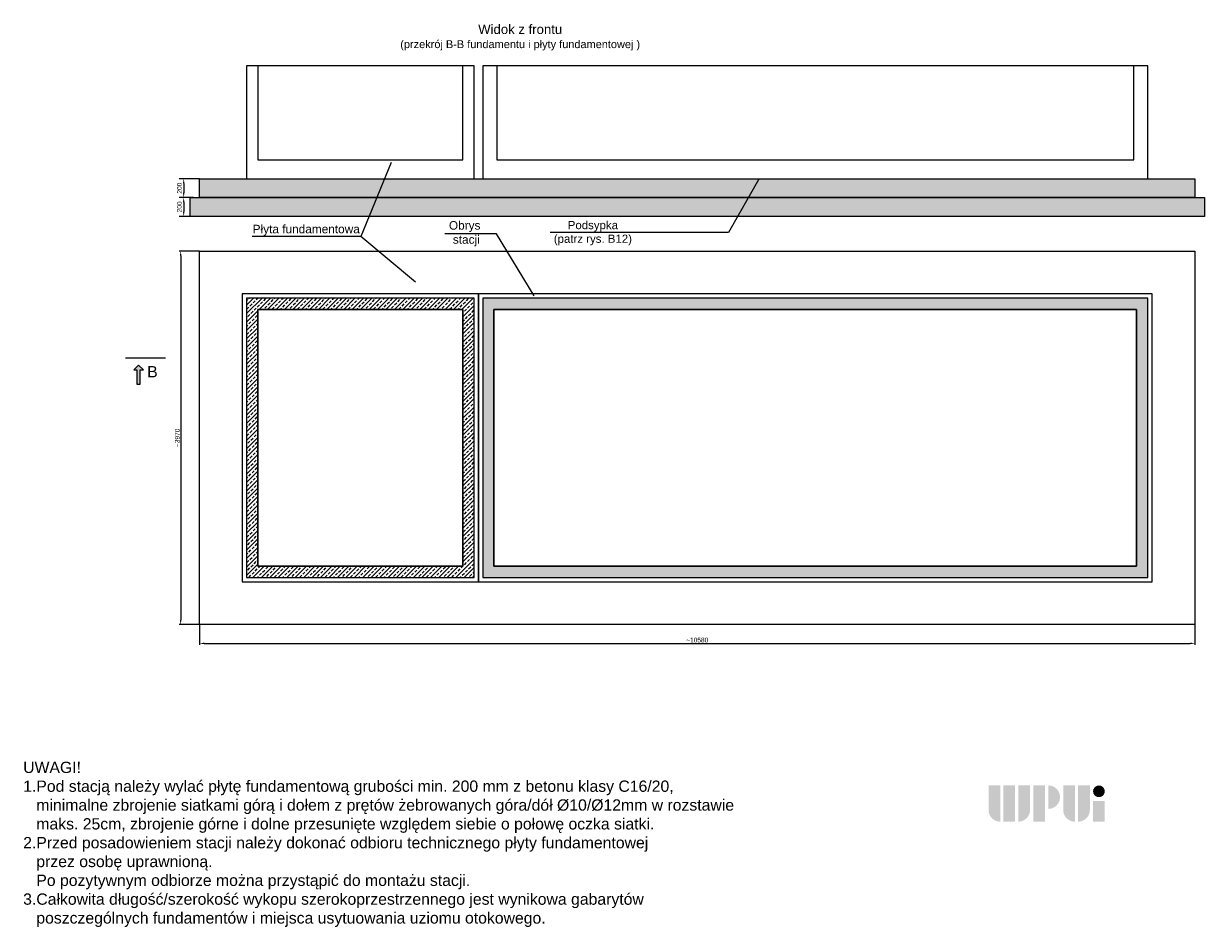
# Model space of a CAD drawing. Header units: millimetres. Extents: x 11359 to 209982, y 9392 to 44475.
# Tile 31 of 32: x 179479 to 192028, y 30029 to 39636. Entities that reach past the tile are written whole.
import ezdxf

# ---------------------------------------------------------------- set-up
doc = ezdxf.new("R2010")
doc.units = ezdxf.units.MM
doc.linetypes.add('DASHED2', pattern=[0.375, 0.25, -0.125])
for name, color, linetype in [('Aparatura', 7, 'Continuous'), ('Obudowa', 7, 'Continuous'), ('OKAPNIK_903_WA2-', 7, 'Continuous'), ('Tabelka', 7, 'Continuous'), ('Warstwa 1', 7, 'Continuous'), ('Wymiar do druku', 251, 'Continuous')]:
    doc.layers.add(name, color=color, linetype=linetype)
doc.styles.add('Arial', font='arial.ttf')
doc.styles.add('Arial h-50', font='arial.ttf', dxfattribs={"height": 50})
doc.styles.get("Standard").update_dxf_attribs({"font": 'arial.ttf'})
doc.dimstyles.new('Manfred', dxfattribs={"dimtxt": 70, "dimasz": 90, "dimexe": 50, "dimexo": 0, "dimgap": 20, "dimtad": 1, "dimtoh": 1, "dimdec": 0, "dimzin": 0, "dimdsep": 46, "dimtxsty": 'Standard', "dimcen": 0.09, "dimclrd": 256, "dimclre": 256, "dimclrt": 256, "dimadec": 0, "dimazin": 0, "dimtfac": 1, "dimtdec": 4, "dimtofl": 0, "dimtmove": 0, "dimatfit": 3, "dimfxl": 1, "dimtolj": 1, "dimtzin": 0, "dimarcsym": 0})
doc.dimstyles.new('Mój', dxfattribs={"dimtxt": 50, "dimasz": 50, "dimexe": 15, "dimexo": 0, "dimgap": 10, "dimtad": 1, "dimdec": 0, "dimdsep": 46, "dimtxsty": 'Arial h-50', "dimcen": -75, "dimclrd": 251, "dimclre": 251, "dimclrt": 1, "dimadec": 0, "dimazin": 0, "dimtfac": 1, "dimtdec": 0, "dimtmove": 0, "dimatfit": 3, "dimfxl": 1, "dimtfillclr": 1, "dimtzin": 0, "dimlwd": 9, "dimlwe": 9, "dimarcsym": 0})

# ---------------------------------------------------------------- blocks, each defined once
blk = doc.blocks.new('*D215')
at = {"layer": 'Defpoints', "color": 0, "transparency": 16777216}
for p in [(181347.9245200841, 37987.10221264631), (181180.676704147, 37787.10221264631), (181283.6779602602, 37787.10221264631)]:
    blk.add_point(p, dxfattribs=at)
at = {"layer": 'Wymiar do druku', "lineweight": -2, "transparency": 16777216}
for p, q in [((181347.9245200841, 37987.10221264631), (181130.676704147, 37987.10221264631)), ((181180.676704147, 37937.10221264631), (181180.676704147, 37837.10221264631)), ((181283.6779602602, 37787.10221264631), (181130.676704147, 37787.10221264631))]:
    blk.add_line(p, q, dxfattribs=at)
at = {"layer": 'Wymiar do druku', "transparency": 16777216}
for points in [[(181172.3433708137, 37937.10221264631), (181189.0100374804, 37937.10221264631), (181180.676704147, 37987.10221264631)], [(181172.3433708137, 37837.10221264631), (181189.0100374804, 37837.10221264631), (181180.676704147, 37787.10221264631)]]:
    blk.add_solid(points, dxfattribs=at)
at = {"layer": 'Wymiar do druku', "color": 1, "transparency": 16777216, "insert": (181135.1480547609, 37887.10221264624), "char_height": 50, "attachment_point": 5, "rotation": 90}
blk.add_mtext('\\A1;200', dxfattribs=at)
blk = doc.blocks.new('*D216')
at = {"layer": 'Defpoints', "color": 0, "transparency": 16777216}
for p in [(181283.6779602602, 37787.10221264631), (181180.676704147, 37587.10221264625), (181283.6779602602, 37587.10221264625)]:
    blk.add_point(p, dxfattribs=at)
at = {"layer": 'Wymiar do druku', "lineweight": -2, "transparency": 16777216}
for p, q in [((181283.6779602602, 37787.10221264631), (181130.676704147, 37787.10221264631)), ((181180.676704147, 37737.10221264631), (181180.676704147, 37637.10221264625)), ((181283.6779602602, 37587.10221264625), (181130.676704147, 37587.10221264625))]:
    blk.add_line(p, q, dxfattribs=at)
at = {"layer": 'Wymiar do druku', "transparency": 16777216}
for points in [[(181172.3433708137, 37737.10221264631), (181189.0100374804, 37737.10221264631), (181180.676704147, 37787.10221264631)], [(181172.3433708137, 37637.10221264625), (181189.0100374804, 37637.10221264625), (181180.676704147, 37587.10221264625)]]:
    blk.add_solid(points, dxfattribs=at)
at = {"layer": 'Wymiar do druku', "color": 1, "transparency": 16777216, "insert": (181135.1480547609, 37687.10221264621), "char_height": 50, "attachment_point": 5, "rotation": 90}
blk.add_mtext('\\A1;200', dxfattribs=at)
blk = doc.blocks.new('*U214')
h = blk.add_hatch(color=5)
h.set_gradient(color1=(0, 0, 255), rotation=180, tint=1)
h.paths.add_polyline_path([(3.5e-15, -2.8e-15), (-6.350000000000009, -6.349999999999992), (-6.350000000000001, -2.159000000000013), (-25.4, -2.158999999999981), (-25.39999999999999, 2.159000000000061), (-6.349999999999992, 2.159000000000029), (-6.349999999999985, 6.350000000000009)])
at = {"color": 0, "linetype": 'Continuous'}
blk.add_lwpolyline([(3.5e-15, -2.8e-15), (-6.350000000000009, -6.349999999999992), (-6.350000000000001, -2.159000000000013), (-25.4, -2.158999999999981), (-25.39999999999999, 2.159000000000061), (-6.349999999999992, 2.159000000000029), (-6.349999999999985, 6.350000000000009)], close=True, dxfattribs=at)
blk = doc.blocks.new('*D219')
at = {"layer": 'Defpoints', "color": 0, "transparency": 16777216}
for p in [(181348.2786109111, 37217.79029327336), (181148.2786109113, 33247.79029327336), (181348.2786109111, 33247.79029327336)]:
    blk.add_point(p, dxfattribs=at)
at = {"layer": 'OKAPNIK_903_WA2-', "color": 251, "lineweight": 9, "transparency": 16777216}
for p, q in [((181348.2786109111, 37217.79029327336), (181133.2786109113, 37217.79029327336)), ((181148.2786109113, 37167.79029327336), (181148.2786109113, 33297.79029327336)), ((181348.2786109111, 33247.79029327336), (181133.2786109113, 33247.79029327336))]:
    blk.add_line(p, q, dxfattribs=at)
at = {"layer": 'OKAPNIK_903_WA2-', "color": 251, "transparency": 16777216}
for points in [[(181139.9452775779, 37167.79029327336), (181156.6119442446, 37167.79029327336), (181148.2786109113, 37217.79029327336)], [(181139.9452775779, 33297.79029327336), (181156.6119442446, 33297.79029327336), (181148.2786109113, 33247.79029327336)]]:
    blk.add_solid(points, dxfattribs=at)
at = {"layer": 'OKAPNIK_903_WA2-', "color": 1, "transparency": 16777216, "insert": (181112.7329083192, 35232.79029327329), "char_height": 50, "attachment_point": 5, "rotation": 90, "style": 'Arial h-50'}
blk.add_mtext('~3970', dxfattribs=at)
blk = doc.blocks.new('*D220')
at = {"layer": 'Defpoints', "color": 0, "transparency": 16777216}
for p in [(181348.278610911, 33247.79029327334), (191928.278610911, 33247.79029327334), (191928.278610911, 33047.79029327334)]:
    blk.add_point(p, dxfattribs=at)
at = {"layer": 'OKAPNIK_903_WA2-', "color": 251, "lineweight": 9, "transparency": 16777216}
for p, q in [((181348.278610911, 33247.79029327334), (181348.278610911, 33032.79029327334)), ((191928.278610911, 33247.79029327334), (191928.278610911, 33032.79029327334)), ((181398.278610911, 33047.79029327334), (191878.278610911, 33047.79029327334))]:
    blk.add_line(p, q, dxfattribs=at)
at = {"layer": 'OKAPNIK_903_WA2-', "color": 251, "transparency": 16777216}
for points in [[(181398.278610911, 33056.12362660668), (181398.278610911, 33039.45695994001), (181348.278610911, 33047.79029327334)], [(191878.278610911, 33056.12362660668), (191878.278610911, 33039.45695994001), (191928.278610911, 33047.79029327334)]]:
    blk.add_solid(points, dxfattribs=at)
at = {"layer": 'OKAPNIK_903_WA2-', "color": 1, "transparency": 16777216, "insert": (186638.278610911, 33083.31894265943), "char_height": 50, "attachment_point": 5, "style": 'Arial h-50'}
blk.add_mtext('~10580', dxfattribs=at)

msp = doc.modelspace()

# ---------------------------------------------------------------- hatches: boundary and pattern name
at = {"layer": 'Aparatura'}
h = msp.add_hatch(dxfattribs=at)
h.set_pattern_fill('ANSI33', color=251, scale=10, angle=180, style=0)
h.set_pattern_definition([(45, (116350.9947885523, -11971.61312308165), (-44.90128060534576, 44.90128060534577), []), (45, (116395.8960690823, -11971.61312308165), (-44.90128060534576, 44.90128060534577), [31.75, -15.875])])
h.paths.add_polyline_path([(184268.278610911, 36717.79029327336), (181848.278610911, 36717.79029327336), (181848.278610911, 33747.79029327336), (184268.278610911, 33747.79029327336)])
h.paths.add_polyline_path([(184148.278610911, 36597.79029327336), (181968.278610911, 36597.79029327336), (181968.278610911, 33867.79029327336), (184148.278610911, 33867.79029327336)], flags=16)
h = msp.add_hatch(dxfattribs=at)
h.set_pattern_fill('ANSI33', color=251, scale=10, angle=180, style=0)
h.set_pattern_definition([(45, (111590.9947885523, -11971.61312308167), (-44.90128060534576, 44.90128060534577), []), (45, (111635.8960690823, -11971.61312308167), (-44.90128060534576, 44.90128060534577), [31.75, -15.875])])
h.paths.add_polyline_path([(191428.278610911, 36717.79029327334), (184358.278610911, 36717.79029327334), (184358.278610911, 33747.79029327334), (191428.278610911, 33747.79029327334)])
h.paths.add_polyline_path([(191308.278610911, 36597.79029327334), (184478.278610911, 36597.79029327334), (184478.278610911, 33867.79029327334), (191308.278610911, 33867.79029327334)], flags=16)
at = {"layer": 'Obudowa'}
msp.add_hatch(color=252, dxfattribs=at).paths.add_polyline_path([(191028.278610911, 37987.10221264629), (181347.924520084, 37987.10221264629), (181347.924520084, 37787.10221264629), (191928.278610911, 37787.10221264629), (191928.278610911, 37987.10221264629)])
h = msp.add_hatch(dxfattribs=at)
h.set_pattern_fill('CONCRETE2', color=256, scale=5, style=0)
h.set_pattern_definition([(49.99999999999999, (131241.6268521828, 24291.98906230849), (72.87363455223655, -6.375616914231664), [7.62, -83.82]), (355, (131241.6268521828, 24291.98906230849), (-14.0971354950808, 76.4227207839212), [6.096, -67.056]), (100.4514, (131247.6996548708, 24291.45776136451), (58.77655318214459, 70.04705747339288), [6.476003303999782, -71.23603857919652]), (46.1842, (131241.6268521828, 24312.3090623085), (108.4316905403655, -16.81673185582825), [11.42999999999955, -125.7299999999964]), (96.6356, (131250.6628254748, 24310.90766231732), (94.96173088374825, 98.97037568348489), [9.7140052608, -106.8540408]), (351.1841999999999, (131241.6268521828, 24312.3090623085), (94.9616536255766, 98.97044985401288), [9.143999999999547, -100.5839999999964]), (21, (131251.7868521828, 24307.22906230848), (60.64575649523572, -40.90607929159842), [7.62, -83.82]), (326, (131251.7868521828, 24307.22906230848), (24.72083772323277, 73.67524457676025), [6.096, -67.056]), (71.4514, (131256.8406630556, 24303.82021913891), (85.36661906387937, 32.76909846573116), [6.476003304, -71.2360385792]), (37.50000000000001, (131241.6268521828, 24291.98906230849), (1.235441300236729, 33.82201554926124), [0, -66.2432, 0, -68.072, 0, -67.31]), (7.499999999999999, (131241.6268521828, 24291.98906230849), (26.7278650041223, 40.0722299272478), [0, -38.8112, 0, -64.7192, 0, -25.654]), (327.5, (131218.9700521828, 24291.98906230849), (54.23635951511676, -2.291574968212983), [0, -25.4, 0, -79.248, 0, -105.156]), (317.5, (131208.8100521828, 24291.98906230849), (59.25171480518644, 10.17066620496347), [0, -33.02, 0, -52.62879999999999, 0, -74.67599999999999])])
h.paths.add_polyline_path([(191128.278610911, 37781.25960906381), (181247.924520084, 37787.10221264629), (181247.924520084, 37587.10221264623), (192028.278610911, 37581.25960906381), (192028.278610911, 37781.25960906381)])
at = {"layer": 'Tabelka', "lineweight": 25}
h = msp.add_hatch(color=92, dxfattribs=at)
edge = h.paths.add_edge_path()
edge.add_line((189734.0617371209, 31538.05917150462), (189858.60749647, 31538.05917150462))
edge.add_line((189858.60749647, 31538.05917150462), (189858.6074964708, 31153.09955169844))
edge.add_arc((189858.6074964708, 31277.64531104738), 124.5457593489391, 180.0000000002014, 270, ccw=False)
edge.add_line((189734.0617371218, 31277.64531104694), (189734.0617371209, 31538.05917150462))
h.paths.add_polyline_path([(190017.1202810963, 31153.09955169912), (189892.5745217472, 31153.09955169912), (189892.5745217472, 31538.05917150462), (190017.1202810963, 31538.05917150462)])
edge = h.paths.add_edge_path()
edge.add_line((190051.0873063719, 31538.05917150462), (190175.6330657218, 31538.05917150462))
edge.add_line((190175.6330657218, 31538.05917150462), (190175.6330657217, 31277.64531104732))
edge.add_arc((190051.0873063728, 31277.64531104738), 124.5457593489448, 269.9999999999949, 359.99999999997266, ccw=False)
edge.add_line((190051.0873063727, 31153.09955169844), (190051.0873063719, 31538.05917150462))
h.paths.add_polyline_path([(190210.7836655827, 31153.09955169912), (190210.7836655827, 31538.05917150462), (190335.3294249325, 31538.05917150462), (190335.3294249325, 31153.09955169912)])
edge = h.paths.add_edge_path()
edge.add_line((190369.296450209, 31288.9676528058), (190369.296450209, 31538.05917150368))
edge.add_arc((190369.296450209, 31413.51341215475), 124.5457593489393, -89.99999999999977, 90.00000000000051, ccw=False)
edge = h.paths.add_edge_path()
edge.add_line((190527.8092348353, 31538.14027274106), (190652.3549941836, 31538.14027274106))
edge.add_line((190652.3549941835, 31538.14027274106), (190652.3549941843, 31153.1806529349))
edge.add_arc((190652.3549941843, 31277.72641228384), 124.5457593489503, 180.0000000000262, 269.99999999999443, ccw=False)
edge.add_line((190527.8092348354, 31277.72641228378), (190527.8092348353, 31538.14027274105))
edge = h.paths.add_edge_path()
edge.add_line((190686.3220194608, 31538.14027274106), (190810.8677788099, 31538.14027274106))
edge.add_line((190810.8677788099, 31538.14027274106), (190810.8677788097, 31277.72641228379))
edge.add_arc((190686.3220194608, 31277.72641228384), 124.5457593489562, 270, 359.9999999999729, ccw=False)
edge.add_line((190686.3220194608, 31153.18065293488), (190686.3220194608, 31538.14027274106))
h.paths.add_polyline_path([(190844.8348040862, 31371.36793351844), (190969.3805634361, 31371.36793351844), (190969.3805634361, 31153.09955169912), (190844.8348040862, 31153.09955169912)])
h = msp.add_hatch(color=1, dxfattribs=at)
edge = h.paths.add_edge_path()
edge.add_arc((190907.1076837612, 31475.68417574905), 62.27287967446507, 224.9999999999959, 404.9999999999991)
edge.add_arc((190907.1076837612, 31475.68417574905), 62.27287967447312, 45.00000000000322, 224.9999999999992)

# ---------------------------------------------------------------- linework, layer by layer
at = {"layer": 'Aparatura', "lineweight": 18}
for points in [[(184148.278610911, 36597.79029327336), (181968.278610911, 36597.79029327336), (181968.278610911, 33867.79029327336), (184148.278610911, 33867.79029327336)], [(191308.278610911, 36597.79029327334), (184478.278610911, 36597.79029327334), (184478.278610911, 33867.79029327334), (191308.278610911, 33867.79029327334)]]:
    msp.add_lwpolyline(points, close=True, dxfattribs=at)
at = {"layer": 'Obudowa', "color": 7, "linetype": 'Continuous'}
msp.add_lwpolyline([(181848.278610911, 37986.6381859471), (184268.3212834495, 37987.10221264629), (184268.3212834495, 39186.84092067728), (181848.278610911, 39186.37689397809)], close=True, dxfattribs=at)
at = {"layer": 'Obudowa', "linetype": 'DASHED2'}
msp.add_lwpolyline([(181968.2688705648, 39186.37689397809), (181968.2688705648, 38186.58021023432), (181968.2688705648, 38187.04423693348), (181968.2688705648, 38187.04423693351), (181968.2688705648, 38187.04423693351), (181968.2688705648, 38187.04423693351), (184148.3310237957, 38187.04423693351), (184148.3310237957, 39186.84092067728)], dxfattribs=at)
at = {"layer": 'Obudowa'}
for points in [[(191428.278610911, 39187.10221264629), (184358.278610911, 39187.10221264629), (184358.278610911, 37987.10221264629), (191428.278610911, 37987.10221264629)], [(181347.924520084, 37987.10221264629), (191928.278610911, 37987.10221264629), (191928.278610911, 37787.10221264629), (181347.924520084, 37787.10221264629)], [(181247.924520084, 37787.10221264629), (192028.278610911, 37787.10221264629), (192028.278610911, 37587.10221264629), (181247.924520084, 37587.10221264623)], [(184268.278610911, 36717.79029327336), (181848.278610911, 36717.79029327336), (181848.278610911, 33747.79029327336), (184268.278610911, 33747.79029327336)], [(191428.278610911, 36717.79029327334), (184358.278610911, 36717.79029327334), (184358.278610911, 33747.79029327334), (191428.278610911, 33747.79029327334)], [(184148.278610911, 36597.79029327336), (181968.278610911, 36597.79029327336), (181968.278610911, 33867.79029327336), (184148.278610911, 33867.79029327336)], [(181968.278610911, 36597.79029327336), (184148.278610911, 36597.79029327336), (184148.278610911, 33867.79029327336), (181968.278610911, 33867.79029327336)], [(184148.278610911, 36597.79029327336), (181968.278610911, 36597.79029327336), (181968.278610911, 33867.79029327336), (184148.278610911, 33867.79029327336)], [(191308.278610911, 36597.79029327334), (184478.278610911, 36597.79029327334), (184478.278610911, 33867.79029327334), (191308.278610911, 33867.79029327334)], [(184478.278610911, 36597.79029327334), (191308.278610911, 36597.79029327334), (191308.278610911, 33867.79029327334), (184478.278610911, 33867.79029327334)], [(191308.278610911, 36597.79029327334), (184478.278610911, 36597.79029327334), (184478.278610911, 33867.79029327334), (191308.278610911, 33867.79029327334)]]:
    msp.add_lwpolyline(points, close=True, dxfattribs=at)
for points in [[(183384.0423215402, 38158.23620936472), (183063.2340268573, 37374.40248576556), (181908.0397351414, 37374.40248576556)], [(187293.8187245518, 37980.7653643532), (186968.8722450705, 37414.85570786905), (185075.5141598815, 37414.85570786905)], [(184905.1988783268, 36742.29029327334), (184504.1988783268, 37399.48478858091), (183955.8433888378, 37399.48478858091)], [(183645.5352350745, 36888.24070868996), (183063.2340268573, 37374.40248576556), (181908.0397351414, 37374.40248576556)]]:
    msp.add_lwpolyline(points, dxfattribs=at)
at = {"layer": 'Obudowa', "color": 1}
for points in [[(181803.278610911, 33702.79029327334), (184313.278610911, 33702.79029327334), (184313.278610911, 36762.79029327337), (181803.278610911, 36762.79029327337)], [(184313.278610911, 33702.79029327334), (191473.278610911, 33702.79029327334), (191473.278610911, 36762.79029327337), (184313.278610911, 36762.79029327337)]]:
    msp.add_lwpolyline(points, close=True, dxfattribs=at)
at = {"layer": 'Obudowa', "lineweight": 25}
msp.add_lwpolyline([(180987.808757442, 36079.32867517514), (180561.5226708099, 36079.32867517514)], dxfattribs=at)
at = {"layer": 'OKAPNIK_903_WA2-'}
for points in [[(191278.278610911, 39187.10221264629), (184508.278610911, 39187.10221264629), (184508.278610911, 38187.10221264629), (191278.278610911, 38187.10221264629)], [(181348.278610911, 37217.79029327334), (191928.278610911, 37217.79029327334), (191928.278610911, 33247.79029327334), (181348.278610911, 33247.79029327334)]]:
    msp.add_lwpolyline(points, close=True, dxfattribs=at)

# ---------------------------------------------------------------- block references
at = {"layer": 'Obudowa', "xscale": -8, "yscale": 8, "zscale": 8, "rotation": 270}
msp.add_blockref('*U214', (180700.9255644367, 36005.2498593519), dxfattribs=at)

# ---------------------------------------------------------------- texts
at = {"layer": 'Obudowa', "insert": (184756.8336424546, 39625.24302135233), "char_height": 100, "width": 3041.668601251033, "attachment_point": 2}
msp.add_mtext('\\f@Arial Unicode MS|b0|i0|c238|p34;Widok z frontu\\P\\H0.8333x;(przekrój B-B fundamentu i płyty fundamentowej )', dxfattribs=at)
at = {"layer": 'Obudowa', "color": 3, "char_height": 87.29666946, "attachment_point": 2, "style": 'Arial'}
for s, insert in [('\\H1.030967x;Obrys\\P stacji', (184166.7624184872, 37536.00016893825)), ('\\H1.030967x;Płyta fundamentowa', (182482.8851551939, 37497.19645912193))]:
    msp.add_mtext(s, dxfattribs=dict(at, insert=insert))
at = {"layer": 'Obudowa', "color": 3, "insert": (185529.3099611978, 37537.64968122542), "char_height": 87, "width": 2818.811835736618, "attachment_point": 2, "style": 'Arial'}
msp.add_mtext('Podsypka\\P(patrz rys. B12)', dxfattribs=at)
at = {"layer": 'Obudowa', "color": 7, "linetype": 'Continuous', "insert": (180904.2031202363, 35935.67351365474), "char_height": 120, "attachment_point": 6}
msp.add_mtext('B', dxfattribs=at)
at = {"layer": 'Warstwa 1', "insert": (179474.3806946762, 31790.18639332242), "char_height": 120, "width": 25024.38897448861, "attachment_point": 1, "style": 'Arial'}
msp.add_mtext('UWAGI!\\P1.Pod stacją należy wylać płytę fundamentową grubości min. 200 mm z betonu klasy C16/20, \\P   minimalne zbrojenie siatkami górą i dołem z prętów żebrowanych góra/dół Ø10/Ø12mm w rozstawie \\P   maks. 25cm, zbrojenie górne i dolne przesunięte względem siebie o połowę oczka siatki.\\P2.Przed posadowieniem stacji należy dokonać odbioru technicznego płyty fundamentowej \\P   przez osobę uprawnioną. \\P   Po pozytywnym odbiorze można przystąpić do montażu stacji.\\P3.Całkowita długość/szerokość wykopu szerokoprzestrzennego jest wynikowa gabarytów \\P   poszczególnych fundamentów i miejsca usytuowania uziomu otokowego.  \\P', dxfattribs=at)

# ---------------------------------------------------------------- dimensions: what is measured, and where the dimension line sits
at = {"layer": 'OKAPNIK_903_WA2-'}
dim = msp.add_linear_dim(base=(181148.2786109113, 33247.79029327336), p1=(181348.278610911, 37217.79029327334), p2=(181348.278610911, 33247.79029327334), angle=90, text='~<>', dimstyle='Mój', override={"dimtxsty": 'Arial h-50', "dimtfill": 0, "dimtfillclr": 1}, dxfattribs=at)
dim.commit()
dim.dimension.update_dxf_attribs({"geometry": '*D219', "text_midpoint": (181112.7329083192, 35232.79029327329)})
dim = msp.add_linear_dim(base=(191928.278610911, 33047.79029327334), p1=(181348.278610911, 33247.79029327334), p2=(191928.278610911, 33247.79029327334), text='~<>', dimstyle='Mój', override={"dimtxsty": 'Arial h-50', "dimtfill": 0, "dimtfillclr": 1}, dxfattribs=at)
dim.commit()
dim.dimension.update_dxf_attribs({"geometry": '*D220', "text_midpoint": (186638.278610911, 33083.31894265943)})
at = {"layer": 'Wymiar do druku'}
for base, p1, p2, picture, middle in [((181180.676704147, 37787.10221264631), (181347.924520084, 37987.10221264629), (181283.6779602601, 37787.10221264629), '*D215', (181135.1480547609, 37887.10221264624)), ((181180.676704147, 37587.10221264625), (181283.6779602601, 37787.10221264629), (181283.6779602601, 37587.10221264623), '*D216', (181135.1480547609, 37687.10221264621))]:
    dim = msp.add_linear_dim(base=base, p1=p1, p2=p2, angle=90, dimstyle='Manfred', override={"dimtxt": 50, "dimasz": 50, "dimclrt": 1}, dxfattribs=at)
    dim.commit()
    dim.dimension.update_dxf_attribs({"geometry": picture, "text_midpoint": middle})

doc.saveas('drawing.dxf')
